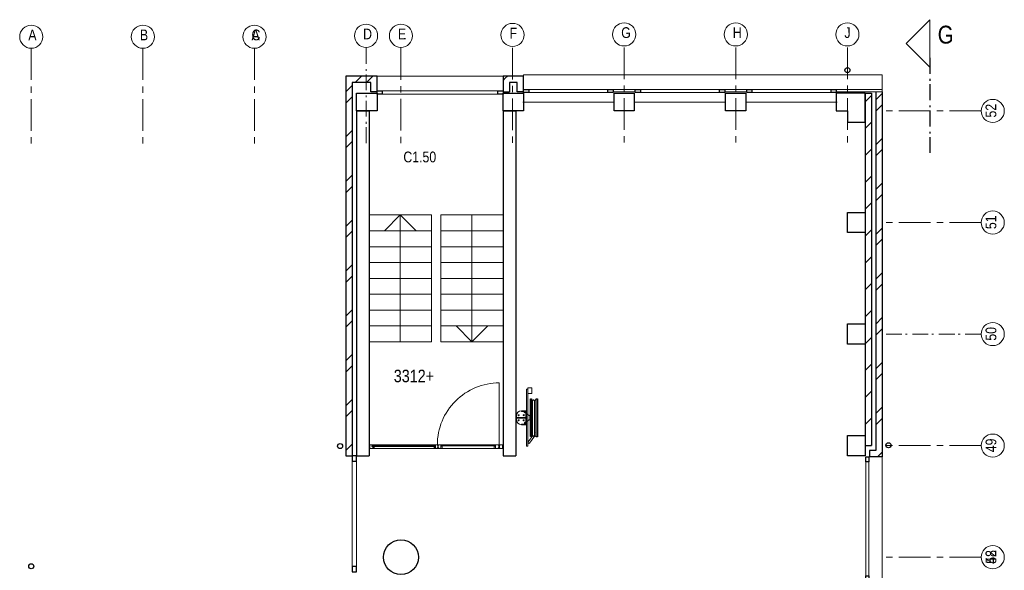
# Model space of a CAD drawing. Header units: millimetres. Extents: x 274611 to 749520, y 175257 to 298905.
# Tile 225 of 251: x 670584 to 686111, y 260912 to 269599. Entities that reach past the tile are written whole.
import ezdxf

# ---------------------------------------------------------------- set-up
doc = ezdxf.new("R2010")
doc.units = ezdxf.units.MM
doc.header["$LTSCALE"] = 400
doc.header["$PDMODE"] = 1
doc.header["$PDSIZE"] = 15
doc.linetypes.add('CENTER', pattern=[2, 1.25, -0.25, 0.25, -0.25])
doc.linetypes.add('STYLE_06', pattern=[1.041641, 0.625, -0.208282, 0.069427, -0.138931])
for name, color, linetype, lineweight in [('Binnenkozijnen', 140, 'Continuous', 15), ('Buitenkozijnen', 140, 'Continuous', 15), ('mat-baksteen', 5, 'Continuous', 25), ('mat-beton (ihwg)', 5, 'Continuous', 25), ('mat-glas-vert', 5, 'Continuous', 15), ('mat-kalkzandsteen', 5, 'Continuous', 25), ('MAT-kit', 140, 'Continuous', 5), ('mat-kunststof', 43, 'Continuous', 9), ('mat-staal', 5, 'Continuous', 25), ('None', 7, 'Continuous', 9), ('Ruimtenummers', 5, 'Continuous', 25), ('Tekst', 140, 'Continuous', 15)]:
    doc.layers.add(name, color=color, linetype=linetype, lineweight=lineweight)
doc.layers.add('stramien', color=1, linetype='CENTER')
doc.styles.add('Arial Narrow', font='ARIALN.TTF', dxfattribs={"height": 222.25})

# ---------------------------------------------------------------- blocks, each defined once
blk = doc.blocks.new('*X1749')
at = {"layer": 'None', "lineweight": 5}
blk.add_line((-9789, 34850), (-10769, 34850), dxfattribs=at)
blk = doc.blocks.new('*U1750')
at = {"layer": 'mat-kunststof', "lineweight": 9}
blk.add_lwpolyline([(-10809, 34830), (-10799, 34830), (-10799, 34860), (-10809, 34860)], close=True, dxfattribs=at)
at = {"layer": 'None', "lineweight": 9}
blk.add_lwpolyline([(-10809, 34830), (-10799, 34860), (-10809, 34860), (-10799, 34830)], dxfattribs=at)
blk = doc.blocks.new('*U1751')
at = {"layer": 'MAT-kit', "color": 9, "linetype": 'Continuous', "lineweight": 5}
for points in [[(-10809, 34873), (-10804, 34871), (-10799, 34873), (-10799, 34867), (-10799, 34860), (-10804, 34860), (-10809, 34860), (-10809, 34867), (-10809, 34873)], [(-10809, 34818), (-10804, 34820), (-10799, 34818), (-10799, 34824), (-10799, 34830), (-10804, 34830), (-10809, 34830), (-10809, 34824), (-10809, 34818)]]:
    blk.add_open_spline(points, degree=2, knots=[0, 0, 0, 0.229184, 0.229184, 0.5027, 0.5027, 0.726485, 0.726485, 1, 1, 1], dxfattribs=at)
at = {"layer": 'None', "color": 7}
blk.add_blockref('*U1750', (0, 0), dxfattribs=at)
blk = doc.blocks.new('jan404.129')
at = {"layer": 'None', "lineweight": 15, "flags": 128}
for points in [[(-10, 14.85), (-10, -24.79), (10, -24.79), (10, 14.85)], [(8.5, 13.35), (8.5, -23.29), (-8.5, -23.29), (-8.5, 13.35)]]:
    blk.add_lwpolyline(points, close=True, dxfattribs=at)
blk = doc.blocks.new('*U1752')
at = {"layer": 'None', "color": 7, "linetype": 'Continuous', "lineweight": 15}
for p, q in [((-10798.9, 34873.5), (-10798.9, 34816.5)), ((-10731, 34875), (-10797.4, 34875)), ((-10797.4, 34873.5), (-10797.4, 34816.5)), ((-10749.5, 34873.5), (-10797.4, 34873.5)), ((-10797.4, 34816.5), (-10751, 34816.5)), ((-10797.4, 34815), (-10751, 34815)), ((-10751, 34816.5), (-10751, 34872)), ((-10731, 34873.5), (-10749.5, 34873.5)), ((-10749.5, 34816.5), (-10749.5, 34872)), ((-10749.5, 34872), (-10731, 34872))]:
    blk.add_line(p, q, dxfattribs=at)
for centre, start, end in [((-10797.4, 34873.5), 90, 180), ((-10797.4, 34816.5), 180, 270), ((-10749.5, 34872), 90, 180), ((-10751, 34816.5), 270, 0), ((-10731, 34873.5), 0, 90), ((-10731, 34873.5), 270, 0)]:
    blk.add_arc(centre, 1.5, start, end, dxfattribs=at)
at = {"layer": 'None', "linetype": 'Continuous', "lineweight": 5}
blk.add_point((-10798.9, 34840), dxfattribs=at)
at = {"layer": 'mat-staal', "color": 7, "xscale": -1, "rotation": 180}
blk.add_blockref('jan404.129', (-10738.9, 34829.9), dxfattribs=at)
blk = doc.blocks.new('*U1753')
at = {"layer": 'None', "color": 7, "linetype": 'Continuous', "lineweight": 15}
for p, q in [((-8772, 34817), (-8771, 34818)), ((-8772, 34816), (-8772, 34817)), ((-8772, 34816), (-8771, 34815)), ((-8772, 34816), (-8772, 34816)), ((-8771, 34818), (-8770, 34818)), ((-8771, 34815), (-8770, 34815)), ((-8751, 34818), (-8770, 34818)), ((-8770, 34816), (-8751, 34816)), ((-8770, 34815), (-8739, 34815)), ((-8759, 34867), (-8758, 34868)), ((-8759, 34866), (-8759, 34867)), ((-8759, 34866), (-8759, 34834)), ((-8759, 34834), (-8759, 34823)), ((-8759, 34823), (-8758, 34822)), ((-8759, 34823), (-8759, 34823)), ((-8758, 34868), (-8757, 34868)), ((-8758, 34822), (-8757, 34822)), ((-8749, 34868), (-8757, 34868)), ((-8749, 34866), (-8757, 34866)), ((-8757, 34866), (-8757, 34834)), ((-8757, 34834), (-8757, 34823)), ((-8757, 34823), (-8751, 34823)), ((-8757, 34822), (-8751, 34822)), ((-8750, 34823), (-8751, 34823)), ((-8751, 34822), (-8750, 34822)), ((-8750, 34818), (-8751, 34818)), ((-8750, 34817), (-8751, 34816)), ((-8751, 34816), (-8739, 34816)), ((-8749, 34823), (-8750, 34823)), ((-8750, 34822), (-8750, 34821)), ((-8750, 34822), (-8750, 34822)), ((-8750, 34821), (-8749, 34821)), ((-8750, 34819), (-8750, 34818)), ((-8749, 34819), (-8750, 34819)), ((-8750, 34818), (-8750, 34818)), ((-8749, 34817), (-8750, 34817)), ((-8749, 34874), (-8748, 34875)), ((-8749, 34873), (-8749, 34874)), ((-8749, 34873), (-8749, 34868)), ((-8748, 34867), (-8749, 34866)), ((-8748, 34822), (-8749, 34823)), ((-8749, 34821), (-8749, 34820)), ((-8749, 34820), (-8749, 34819)), ((-8749, 34820), (-8749, 34820)), ((-8749, 34819), (-8749, 34819)), ((-8748, 34818), (-8749, 34817)), ((-8748, 34875), (-8747, 34875)), ((-8747, 34868), (-8748, 34867)), ((-8748, 34867), (-8748, 34867)), ((-8748, 34822), (-8748, 34822)), ((-8748, 34821), (-8748, 34822)), ((-8747, 34820), (-8748, 34821)), ((-8747, 34820), (-8748, 34819)), ((-8748, 34819), (-8748, 34818)), ((-8748, 34818), (-8748, 34818)), ((-8739, 34875), (-8747, 34875)), ((-8747, 34873), (-8747, 34868)), ((-8739, 34873), (-8747, 34873)), ((-8710, 34875), (-8739, 34875)), ((-8710, 34873), (-8739, 34873)), ((-8739, 34816), (-8710, 34816)), ((-8739, 34815), (-8710, 34815)), ((-8710, 34875), (-8709, 34874)), ((-8710, 34875), (-8710, 34875)), ((-8710, 34834), (-8710, 34873)), ((-8710, 34816), (-8710, 34834)), ((-8709, 34816), (-8710, 34815)), ((-8710, 34815), (-8710, 34815)), ((-8709, 34874), (-8709, 34873)), ((-8709, 34834), (-8709, 34873)), ((-8709, 34816), (-8709, 34834)), ((-8709, 34816), (-8709, 34816))]:
    blk.add_line(p, q, dxfattribs=at)
blk = doc.blocks.new('*U1754')
at = {"layer": 'None', "linetype": 'Continuous', "lineweight": 5}
blk.add_point((-8737, 34815), dxfattribs=at)
at = {"layer": 'None', "color": 7}
blk.add_blockref('*U1753', (0, 0), dxfattribs=at)
blk = doc.blocks.new('*U1755')
at = {"layer": 'None', "color": 7, "linetype": 'Continuous', "lineweight": 15}
for p, q in [((-8839, 34874), (-8838, 34875)), ((-8755, 34875), (-8839, 34875)), ((-8839, 34873), (-8839, 34874)), ((-8839, 34873), (-8839, 34873)), ((-8838, 34872), (-8839, 34873)), ((-8775, 34873), (-8839, 34873)), ((-8838, 34875), (-8837, 34875)), ((-8837, 34872), (-8838, 34872)), ((-8819, 34875), (-8837, 34875)), ((-8819, 34873), (-8837, 34873)), ((-8837, 34872), (-8819, 34872)), ((-8837, 34815), (-8778, 34815)), ((-8819, 34873), (-8818, 34873)), ((-8819, 34872), (-8819, 34854)), ((-8819, 34854), (-8819, 34816)), ((-8819, 34816), (-8818, 34815)), ((-8819, 34816), (-8819, 34816)), ((-8818, 34873), (-8817, 34872)), ((-8818, 34873), (-8818, 34873)), ((-8818, 34815), (-8817, 34815)), ((-8817, 34872), (-8817, 34854)), ((-8817, 34854), (-8817, 34816)), ((-8817, 34816), (-8778, 34816)), ((-8778, 34872), (-8777, 34872)), ((-8778, 34871), (-8778, 34872)), ((-8778, 34870), (-8778, 34871)), ((-8778, 34870), (-8778, 34869)), ((-8778, 34869), (-8778, 34868)), ((-8778, 34868), (-8777, 34868)), ((-8778, 34823), (-8777, 34823)), ((-8778, 34823), (-8778, 34823)), ((-8778, 34822), (-8778, 34823)), ((-8778, 34816), (-8778, 34822)), ((-8777, 34816), (-8778, 34815)), ((-8778, 34815), (-8778, 34815)), ((-8777, 34873), (-8776, 34873)), ((-8777, 34872), (-8777, 34873)), ((-8777, 34871), (-8776, 34871)), ((-8777, 34870), (-8777, 34871)), ((-8777, 34870), (-8777, 34870)), ((-8777, 34869), (-8777, 34870)), ((-8777, 34869), (-8777, 34869)), ((-8776, 34869), (-8777, 34869)), ((-8777, 34868), (-8777, 34867)), ((-8777, 34867), (-8776, 34867)), ((-8777, 34823), (-8768, 34823)), ((-8777, 34822), (-8768, 34822)), ((-8777, 34816), (-8777, 34822)), ((-8777, 34816), (-8777, 34816)), ((-8776, 34873), (-8775, 34873)), ((-8776, 34872), (-8775, 34872)), ((-8776, 34871), (-8776, 34872)), ((-8776, 34868), (-8776, 34869)), ((-8775, 34868), (-8776, 34868)), ((-8776, 34867), (-8775, 34866)), ((-8775, 34873), (-8755, 34873)), ((-8775, 34872), (-8775, 34872)), ((-8775, 34872), (-8755, 34872)), ((-8775, 34868), (-8775, 34868)), ((-8768, 34868), (-8775, 34868)), ((-8768, 34866), (-8775, 34866)), ((-8768, 34868), (-8767, 34867)), ((-8768, 34868), (-8768, 34868)), ((-8768, 34854), (-8768, 34866)), ((-8768, 34823), (-8768, 34854)), ((-8767, 34823), (-8768, 34822)), ((-8768, 34822), (-8768, 34822)), ((-8767, 34867), (-8767, 34866)), ((-8767, 34854), (-8767, 34866)), ((-8767, 34823), (-8767, 34854)), ((-8767, 34823), (-8767, 34823)), ((-8755, 34875), (-8755, 34875)), ((-8754, 34874), (-8755, 34875)), ((-8754, 34873), (-8755, 34872)), ((-8755, 34872), (-8755, 34872)), ((-8754, 34873), (-8754, 34874)), ((-8754, 34873), (-8754, 34873))]:
    blk.add_line(p, q, dxfattribs=at)
at = {"layer": 'mat-staal', "color": 7, "xscale": -1, "rotation": 180}
blk.add_blockref('jan404.129', (-8829, 34830), dxfattribs=at)
blk = doc.blocks.new('*U1756')
at = {"layer": 'None'}
blk.add_blockref('*U1755', (0, 0), dxfattribs=at)
blk = doc.blocks.new('*U1757')
at = {"layer": 'mat-kunststof', "lineweight": 9}
blk.add_lwpolyline([(-8699, 34830), (-8709, 34830), (-8709, 34860), (-8699, 34860)], close=True, dxfattribs=at)
at = {"layer": 'None', "lineweight": 9}
blk.add_lwpolyline([(-8699, 34830), (-8709, 34860), (-8699, 34860), (-8709, 34830)], dxfattribs=at)
blk = doc.blocks.new('*U1758')
at = {"layer": 'MAT-kit', "color": 9, "linetype": 'Continuous', "lineweight": 5}
for points in [[(-8699, 34873), (-8704, 34871), (-8709, 34873), (-8709, 34867), (-8709, 34860), (-8704, 34860), (-8699, 34860), (-8699, 34867), (-8699, 34873)], [(-8699, 34818), (-8704, 34820), (-8709, 34818), (-8709, 34824), (-8709, 34830), (-8704, 34830), (-8699, 34830), (-8699, 34824), (-8699, 34818)]]:
    blk.add_open_spline(points, degree=2, knots=[0, 0, 0, 0.229184, 0.229184, 0.5027, 0.5027, 0.726485, 0.726485, 1, 1, 1], dxfattribs=at)
at = {"layer": 'None', "color": 7}
blk.add_blockref('*U1757', (0, 0), dxfattribs=at)
blk = doc.blocks.new('*U1759')
at = {"layer": 'None', "color": 7, "linetype": 'Continuous', "lineweight": 15}
for p, q in [((-9784, 34874), (-9783, 34875)), ((-9784, 34873), (-9784, 34874)), ((-9784, 34873), (-9783, 34872)), ((-9784, 34873), (-9784, 34873)), ((-9784, 34873), (-9754, 34873)), ((-9783, 34875), (-9782, 34875)), ((-9783, 34872), (-9782, 34872)), ((-9782, 34875), (-9754, 34875)), ((-9782, 34873), (-9764, 34873)), ((-9764, 34872), (-9782, 34872)), ((-9763, 34873), (-9764, 34873)), ((-9764, 34834), (-9764, 34872)), ((-9764, 34816), (-9764, 34834)), ((-9764, 34816), (-9763, 34815)), ((-9764, 34816), (-9764, 34816)), ((-9763, 34873), (-9763, 34873)), ((-9762, 34872), (-9763, 34873)), ((-9763, 34815), (-9762, 34815)), ((-9754, 34815), (-9763, 34815)), ((-9762, 34834), (-9762, 34872)), ((-9762, 34816), (-9762, 34834)), ((-9754, 34816), (-9762, 34816)), ((-9754, 34875), (-9740, 34875)), ((-9754, 34873), (-9740, 34873)), ((-9736, 34816), (-9754, 34816)), ((-9717, 34815), (-9754, 34815)), ((-9739, 34875), (-9740, 34875)), ((-9740, 34873), (-9740, 34868)), ((-9740, 34868), (-9740, 34867)), ((-9740, 34867), (-9739, 34867)), ((-9740, 34821), (-9739, 34822)), ((-9740, 34820), (-9740, 34821)), ((-9740, 34820), (-9740, 34819)), ((-9740, 34819), (-9739, 34818)), ((-9739, 34874), (-9739, 34875)), ((-9738, 34873), (-9739, 34874)), ((-9739, 34867), (-9738, 34866)), ((-9739, 34822), (-9738, 34823)), ((-9739, 34822), (-9739, 34822)), ((-9739, 34818), (-9738, 34817)), ((-9739, 34818), (-9739, 34818)), ((-9738, 34873), (-9738, 34868)), ((-9738, 34868), (-9730, 34868)), ((-9738, 34866), (-9730, 34866)), ((-9738, 34823), (-9737, 34823)), ((-9737, 34822), (-9738, 34821)), ((-9738, 34821), (-9738, 34820)), ((-9738, 34821), (-9738, 34821)), ((-9738, 34820), (-9738, 34819)), ((-9738, 34820), (-9738, 34820)), ((-9738, 34819), (-9737, 34818)), ((-9738, 34819), (-9738, 34819)), ((-9738, 34819), (-9738, 34819)), ((-9738, 34817), (-9737, 34817)), ((-9737, 34823), (-9736, 34823)), ((-9737, 34822), (-9737, 34822)), ((-9736, 34822), (-9737, 34822)), ((-9737, 34818), (-9736, 34818)), ((-9737, 34818), (-9737, 34818)), ((-9737, 34817), (-9736, 34816)), ((-9730, 34823), (-9736, 34823)), ((-9730, 34822), (-9736, 34822)), ((-9736, 34818), (-9717, 34818)), ((-9717, 34816), (-9736, 34816)), ((-9735, 34875), (-9734, 34875)), ((-9735, 34874), (-9735, 34875)), ((-9735, 34873), (-9735, 34874)), ((-9735, 34873), (-9735, 34872)), ((-9735, 34873), (-9735, 34873)), ((-9735, 34872), (-9734, 34872)), ((-9734, 34875), (-9659, 34875)), ((-9714, 34873), (-9734, 34873)), ((-9714, 34872), (-9734, 34872)), ((-9729, 34868), (-9730, 34868)), ((-9730, 34866), (-9730, 34834)), ((-9730, 34834), (-9730, 34823)), ((-9729, 34822), (-9730, 34822)), ((-9729, 34867), (-9729, 34868)), ((-9728, 34866), (-9729, 34867)), ((-9729, 34823), (-9729, 34822)), ((-9728, 34823), (-9729, 34823)), ((-9728, 34866), (-9728, 34834)), ((-9728, 34834), (-9728, 34823)), ((-9722, 34868), (-9722, 34867)), ((-9721, 34868), (-9722, 34868)), ((-9722, 34867), (-9722, 34866)), ((-9722, 34854), (-9722, 34866)), ((-9722, 34823), (-9722, 34854)), ((-9722, 34823), (-9722, 34822)), ((-9722, 34823), (-9722, 34823)), ((-9722, 34822), (-9721, 34822)), ((-9721, 34868), (-9714, 34868)), ((-9721, 34866), (-9714, 34866)), ((-9721, 34854), (-9721, 34866)), ((-9721, 34823), (-9721, 34854)), ((-9712, 34823), (-9721, 34823)), ((-9712, 34822), (-9721, 34822)), ((-9716, 34818), (-9717, 34818)), ((-9716, 34815), (-9717, 34815)), ((-9716, 34817), (-9716, 34818)), ((-9715, 34816), (-9716, 34817)), ((-9716, 34816), (-9716, 34815)), ((-9715, 34816), (-9716, 34816)), ((-9714, 34873), (-9714, 34873)), ((-9713, 34873), (-9714, 34873)), ((-9714, 34873), (-9659, 34873)), ((-9714, 34872), (-9714, 34872)), ((-9713, 34872), (-9714, 34872)), ((-9714, 34868), (-9713, 34868)), ((-9714, 34868), (-9714, 34868)), ((-9714, 34867), (-9714, 34866)), ((-9713, 34867), (-9714, 34867)), ((-9712, 34872), (-9713, 34873)), ((-9713, 34871), (-9713, 34872)), ((-9713, 34871), (-9713, 34871)), ((-9713, 34870), (-9713, 34871)), ((-9712, 34870), (-9713, 34870)), ((-9713, 34869), (-9712, 34870)), ((-9713, 34869), (-9713, 34869)), ((-9713, 34869), (-9713, 34869)), ((-9713, 34868), (-9713, 34869)), ((-9712, 34868), (-9713, 34867)), ((-9711, 34872), (-9712, 34872)), ((-9711, 34868), (-9712, 34868)), ((-9712, 34823), (-9712, 34823)), ((-9711, 34823), (-9712, 34823)), ((-9712, 34816), (-9712, 34822)), ((-9712, 34816), (-9712, 34815)), ((-9712, 34816), (-9712, 34816)), ((-9712, 34815), (-9711, 34815)), ((-9711, 34871), (-9711, 34872)), ((-9711, 34870), (-9711, 34871)), ((-9711, 34870), (-9711, 34869)), ((-9711, 34869), (-9711, 34868)), ((-9711, 34822), (-9711, 34823)), ((-9711, 34816), (-9711, 34822)), ((-9660, 34816), (-9711, 34816)), ((-9660, 34815), (-9711, 34815)), ((-9680, 34873), (-9680, 34872)), ((-9680, 34873), (-9680, 34873)), ((-9679, 34873), (-9680, 34873)), ((-9680, 34872), (-9680, 34854)), ((-9680, 34854), (-9680, 34816)), ((-9679, 34816), (-9680, 34815)), ((-9680, 34815), (-9680, 34815)), ((-9679, 34875), (-9660, 34875)), ((-9679, 34873), (-9660, 34873)), ((-9660, 34872), (-9679, 34872)), ((-9679, 34872), (-9679, 34854)), ((-9679, 34854), (-9679, 34816)), ((-9679, 34816), (-9679, 34816)), ((-9660, 34875), (-9660, 34875)), ((-9659, 34874), (-9660, 34875)), ((-9660, 34872), (-9659, 34873)), ((-9660, 34872), (-9660, 34872)), ((-9659, 34873), (-9659, 34874)), ((-9659, 34873), (-9659, 34873))]:
    blk.add_line(p, q, dxfattribs=at)
at = {"layer": 'None', "linetype": 'Continuous', "lineweight": 5}
blk.add_point((-9756, 34815), dxfattribs=at)
at = {"layer": 'mat-staal', "color": 7, "rotation": 180}
for p in [(-9774, 34830), (-9669, 34830)]:
    blk.add_blockref('jan404.129', p, dxfattribs=at)
blk = doc.blocks.new('*U1760')
at = {"layer": 'mat-glas-vert', "color": 140, "lineweight": 15}
for points in [[(-9789, 34848), (-10769, 34848), (-10769, 34856), (-9789, 34856)], [(-9772, 34858), (-10739, 34858), (-10739, 34868), (-9772, 34868)], [(-8829, 34858), (-9671, 34858), (-9671, 34868), (-8829, 34868)]]:
    blk.add_lwpolyline(points, close=True, dxfattribs=at)
at = {"layer": 'None', "color": 43, "linetype": 'Continuous', "lineweight": 9}
blk.add_line((-8759, 34873), (-8759, 35850), dxfattribs=at)
at = {"layer": 'None', "lineweight": 9}
blk.add_lwpolyline([(-10799, 34815), (-10799, 34875), (-8709, 34875), (-8709, 34815)], close=True, dxfattribs=at)
at = {"layer": 'None', "color": 43, "linetype": 'Continuous', "lineweight": 9}
blk.add_arc((-8759, 34874), 976, 89.9877, 180.0459, dxfattribs=at)
at = {"layer": 'mat-glas-vert', "color": 140}
blk.add_blockref('*X1749', (0, 0), dxfattribs=at)
at = {"layer": 'mat-staal', "color": 7}
for name in ['*U1751', '*U1758']:
    blk.add_blockref(name, (0, 0), dxfattribs=at)
at = {"layer": 'None', "color": 7}
for name in ['*U1752', '*U1759', '*U1756', '*U1754']:
    blk.add_blockref(name, (0, 0), dxfattribs=at)
blk = doc.blocks.new('Kolom hoek 330x330')
at = {"layer": 'mat-beton (ihwg)', "lineweight": 25, "flags": 128}
blk.add_lwpolyline([(-175, 0), (0, 0), (0, -175), (280, -175), (280, 280), (-175, 280)], close=True, dxfattribs=at)
blk = doc.blocks.new('Kolom O 550')
at = {"layer": 'mat-beton (ihwg)', "lineweight": 25}
blk.add_circle((0, 0), 275, dxfattribs=at)
blk = doc.blocks.new('*X2250')
at = {"layer": 'None', "lineweight": 9}
for p, q in [((-11029, 40590), (-10929, 40690)), ((-10852, 40590), (-10752, 40690))]:
    blk.add_line(p, q, dxfattribs=at)
blk = doc.blocks.new('*X2251')
at = {"layer": 'None', "lineweight": 9}
for p, q in [((-11179, 40440), (-11079, 40540)), ((-11179, 40263), (-11079, 40363)), ((-11179, 39733), (-11079, 39833)), ((-11179, 39556), (-11079, 39656)), ((-11179, 39026), (-11079, 39126)), ((-11179, 38849), (-11079, 38949)), ((-11179, 38319), (-11079, 38419)), ((-11179, 38142), (-11079, 38242)), ((-11179, 37611), (-11079, 37711)), ((-11179, 37435), (-11079, 37535)), ((-11179, 36904), (-11079, 37004)), ((-11179, 36728), (-11079, 36828)), ((-11179, 36197), (-11079, 36297)), ((-11179, 36021), (-11079, 36121)), ((-11179, 35490), (-11079, 35590)), ((-11179, 35314), (-11079, 35414)), ((-11179, 34783), (-11079, 34883)), ((-11086, 34700), (-11079, 34707))]:
    blk.add_line(p, q, dxfattribs=at)
blk = doc.blocks.new('*X2252')
at = {"layer": 'None', "lineweight": 9}
blk.add_line((-8665, 40656), (-8631, 40690), dxfattribs=at)
blk = doc.blocks.new('*X2253')
at = {"layer": 'None', "lineweight": 9}
blk.add_line((-8699, 40622), (-8665, 40656), dxfattribs=at)
blk = doc.blocks.new('*X2254')
at = {"layer": 'None', "lineweight": 9}
for p, q in [((-2989, 40286), (-2889, 40386)), ((-2989, 39862), (-2889, 39962)), ((-2989, 39437), (-2889, 39537)), ((-2989, 39013), (-2889, 39113)), ((-2989, 38589), (-2889, 38689)), ((-2989, 38165), (-2889, 38265)), ((-2989, 37740), (-2889, 37840)), ((-2989, 37316), (-2889, 37416)), ((-2989, 36892), (-2889, 36992)), ((-2989, 36468), (-2889, 36568)), ((-2989, 36043), (-2889, 36143)), ((-2989, 35619), (-2889, 35719)), ((-2989, 35195), (-2889, 35295)), ((-2900, 34860), (-2889, 34871))]:
    blk.add_line(p, q, dxfattribs=at)
blk = doc.blocks.new('*X2255')
at = {"layer": 'None', "lineweight": 9}
for p, q in [((-2819, 40315), (-2719, 40415)), ((-2819, 40138), (-2719, 40238)), ((-2819, 39607), (-2719, 39707)), ((-2819, 39431), (-2719, 39531)), ((-2819, 38900), (-2719, 39000)), ((-2819, 38724), (-2719, 38824)), ((-2819, 38193), (-2719, 38293)), ((-2819, 38017), (-2719, 38117)), ((-2819, 37486), (-2719, 37586)), ((-2819, 37310), (-2719, 37410)), ((-2819, 36779), (-2719, 36879)), ((-2819, 36603), (-2719, 36703)), ((-2819, 36072), (-2719, 36172)), ((-2819, 35896), (-2719, 35996)), ((-2819, 35365), (-2719, 35465)), ((-2819, 35188), (-2719, 35288)), ((-2755, 34721), (-2719, 34758))]:
    blk.add_line(p, q, dxfattribs=at)
blk = doc.blocks.new('Gevelpui best 1410 (2D)')
at = {"layer": 'Buitenkozijnen', "lineweight": 15}
for p, q in [((-260, 0), (-260, -1410)), ((-260, 0), (-210, 0)), ((-210, 0), (-210, -1410)), ((-260, -1410), (-210, -1410))]:
    blk.add_line(p, q, dxfattribs=at)
at = {"layer": 'Buitenkozijnen', "color": 92, "lineweight": 25}
for points in [[(-260, 0), (-210, 0), (-210, -80), (-260, -80)], [(-260, -1330), (-210, -1330), (-210, -1410), (-260, -1410)]]:
    blk.add_lwpolyline(points, close=True, dxfattribs=at)
at = {"layer": 'None', "color": 43, "linetype": 'Continuous', "lineweight": 9}
blk.add_line((-410, 15), (-410, -1425), dxfattribs=at)
blk = doc.blocks.new('*U211')
at = {"layer": 'Buitenkozijnen', "lineweight": 15}
for p, q in [((0, 25), (1985, 25)), ((0, -25), (0, 25)), ((1985, -25), (1985, 25)), ((0, -25), (1985, -25))]:
    blk.add_line(p, q, dxfattribs=at)
blk = doc.blocks.new('Gevelpui best 1985')
at = {"layer": 'Buitenkozijnen', "color": 43, "lineweight": 9}
blk.add_line((0, 260), (1985, 260), dxfattribs=at)
at = {"layer": 'Buitenkozijnen', "color": 92, "lineweight": 25}
for points in [[(0, -25), (0, 25), (80, 25), (80, -25)], [(1905, -25), (1905, 25), (1985, 25), (1985, -25)]]:
    blk.add_lwpolyline(points, close=True, dxfattribs=at)
at = {"layer": 'Buitenkozijnen'}
blk.add_blockref('*U211', (0, 0), dxfattribs=at)
blk = doc.blocks.new('*X2296')
at = {"layer": 'None', "lineweight": 9}
blk.add_line((-2792, 34685), (-2755, 34721), dxfattribs=at)
blk = doc.blocks.new('*U79')
at = {"layer": 'Buitenkozijnen', "lineweight": 15}
for p, q in [((-10, 0), (-10, -1960)), ((-10, 0), (40, 0)), ((40, 0), (40, -1960)), ((-10, -1960), (40, -1960))]:
    blk.add_line(p, q, dxfattribs=at)
blk = doc.blocks.new('Gevelpui best 1960')
at = {"layer": 'Buitenkozijnen', "color": 43, "lineweight": 9}
blk.add_line((250, 0), (250, -1960), dxfattribs=at)
at = {"layer": 'Buitenkozijnen', "color": 92, "lineweight": 25}
for points in [[(-10, 0), (40, 0), (40, -80), (-10, -80)], [(-10, -1880), (40, -1880), (40, -1960), (-10, -1960)]]:
    blk.add_lwpolyline(points, close=True, dxfattribs=at)
at = {"layer": 'Buitenkozijnen'}
blk.add_blockref('*U79', (0, 0), dxfattribs=at)
blk = doc.blocks.new('*U2326')
at = {"layer": 'Buitenkozijnen', "lineweight": 15}
for p, q in [((-11079, 34700), (-11009, 34700)), ((-11079, 32870), (-11079, 34700)), ((-11009, 32870), (-11009, 34700)), ((-11079, 32870), (-11009, 32870))]:
    blk.add_line(p, q, dxfattribs=at)
blk = doc.blocks.new('*U2327')
at = {"layer": 'Buitenkozijnen', "color": 92, "lineweight": 25}
for points in [[(-11009, 34700), (-11079, 34700), (-11079, 34617), (-11009, 34617)], [(-11009, 32953), (-11079, 32953), (-11079, 32870), (-11009, 32870)]]:
    blk.add_lwpolyline(points, close=True, dxfattribs=at)
at = {"layer": 'Buitenkozijnen'}
blk.add_blockref('*U2326', (0, 0), dxfattribs=at)
blk = doc.blocks.new('HWA')
at = {"layer": 'None', "color": 92, "linetype": 'Continuous', "lineweight": 25}
blk.add_circle((0, -74), 40, dxfattribs=at)
blk = doc.blocks.new('Kolom 280x320')
at = {"layer": 'mat-beton (ihwg)', "lineweight": 25}
blk.add_lwpolyline([(-300, 160), (-20, 160), (-20, -160), (-300, -160)], close=True, dxfattribs=at)
at = {"layer": 'None', "color": 92, "linetype": 'Continuous', "lineweight": 5}
blk.add_point((0, 0), dxfattribs=at)
blk = doc.blocks.new('*U199')
at = {"layer": 'None', "color": 140, "linetype": 'Continuous', "lineweight": 15, "flags": 128}
blk.add_lwpolyline([(-21, 110), (59, 110), (59, 107, -0.391021), (53, 100), (-1, 96, 0.391021), (-12, 83), (-12, -83, 0.391021), (-1, -96), (53, -100, -0.391021), (59, -107), (59, -110), (-21, -110)], format="xyb", close=True, dxfattribs=at)
blk = doc.blocks.new('*U200')
at = {"layer": 'None', "color": 253, "linetype": 'Continuous', "lineweight": 5}
for p, q in [((96.625, -278), (96.625, 266)), ((125.704, -278), (125.704, 266)), ((50.42, -31.849), (50.42, 29))]:
    blk.add_line(p, q, dxfattribs=at)
at = {"layer": 'None', "color": 140, "linetype": 'Continuous', "lineweight": 15}
for p, q in [((50.42, 29), (1.453, 57.31)), ((0, -61), (50.42, -31.849))]:
    blk.add_line(p, q, dxfattribs=at)
at = {"layer": 'None', "color": 92, "linetype": 'Continuous', "lineweight": 25}
for points in [[(60.916, 296), (76.476, 296), (76.476, -300), (60.916, -300)], [(154.785, 296), (171.344, 296), (171.344, -302), (154.785, -302)]]:
    blk.add_lwpolyline(points, close=True, dxfattribs=at)
at = {"layer": 'None', "color": 253, "linetype": 'Continuous', "lineweight": 5}
blk.add_lwpolyline([(50.929, 18), (60.916, 18), (60.916, -18), (50.929, -18)], close=True, dxfattribs=at)
for points, knots in [([(96.866, 264), (96.866, 268.997), (93.792, 272.9335), (90.718, 276.87), (85.875, 278.0735), (81.032, 279.277), (76.476, 277.238)], [0, 0, 0, 0.3335495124, 0.3335495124, 0.6668288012, 0.6668288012, 1, 1, 1]), ([(125.825, 264), (125.825, 267.886), (123.8855, 271.2505), (121.946, 274.615), (118.586, 276.5575), (115.226, 278.5), (107.466, 278.5), (104.106, 276.5575), (100.746, 274.615), (98.806, 271.2505), (96.866, 267.886), (96.866, 264)], [0, 0, 0, 0.1667696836, 0.1667696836, 0.3334232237, 0.3334232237, 0.4999946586, 0.6665660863, 0.6665660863, 0.833226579, 0.833226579, 1, 1, 1]), ([(154.785, 264), (154.785, 267.886), (152.845, 271.2505), (150.905, 274.615), (147.5455, 276.5575), (144.186, 278.5), (140.306, 278.5), (136.426, 278.5), (133.066, 276.5575), (129.706, 274.615), (127.7655, 271.2505), (125.825, 267.886), (125.825, 264)], [0, 0, 0, 0.1667729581, 0.1667729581, 0.3334246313, 0.3334246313, 0.4999853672, 0.4999853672, 0.666556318, 0.666556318, 0.8332233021, 0.8332233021, 1, 1, 1]), ([(76.477, -291.432), (81.039, -293.343), (85.8175, -292.072), (90.596, -290.801), (93.6105, -286.876), (96.625, -282.951), (96.625, -278)], [0, 0, 0, 0.333165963, 0.333165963, 0.6664584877, 0.6664584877, 1, 1, 1]), ([(96.625, -278), (96.625, -281.901), (98.573, -285.2795), (100.521, -288.658), (103.895, -290.609), (107.269, -292.56), (111.165, -292.56), (115.061, -292.56), (118.435, -290.609), (121.809, -288.658), (123.7565, -285.2795), (125.704, -281.901), (125.704, -278)], [0, 0, 0, 0.1667545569, 0.1667545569, 0.3334268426, 0.3334268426, 0.5000053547, 0.5000053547, 0.6665838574, 0.6665838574, 0.8332491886, 0.8332491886, 1, 1, 1]), ([(125.704, -278), (125.704, -281.901), (127.6525, -285.2795), (129.601, -288.658), (132.975, -290.609), (136.349, -292.56), (140.245, -292.56), (144.141, -292.56), (147.5145, -290.609), (150.888, -288.658), (152.836, -285.2795), (154.784, -281.901), (154.784, -278)], [0, 0, 0, 0.1667578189, 0.1667578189, 0.3334365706, 0.3334365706, 0.5000146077, 0.5000146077, 0.6665824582, 0.6665824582, 0.8332459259, 0.8332459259, 1, 1, 1])]:
    blk.add_open_spline(points, degree=2, knots=knots, dxfattribs=at)
blk = doc.blocks.new('BSH')
at = {"layer": 'None', "color": 140, "linetype": 'Continuous', "lineweight": 15}
for p, q in [((-159.8585, -36.7557), (-159.8585, 32.756)), ((-80, -6.8893), (-80, 2.8892)), ((0, -61), (0, 111.155))]:
    blk.add_line(p, q, dxfattribs=at)
at = {"layer": 'None', "color": 253, "linetype": 'Continuous', "lineweight": 5}
for p, q in [((27.7468, -383.0008), (105.0969, -276.5164)), ((130.6676, -289.4337), (48.7568, -402.0618)), ((135.277, -233.0824), (136.142, -233.8294))]:
    blk.add_line(p, q, dxfattribs=at)
at = {"layer": 'None', "color": 140, "linetype": 'Continuous', "lineweight": 15}
for points in [[(20, 469.75), (82, 469.75), (82, 382.75), (20, 382.75)], [(0, 448), (20, 448), (20, -452), (0, -452)], [(-160, 2.8892), (-9, 2.8892), (-9, -6.8893), (-160, -6.8893)]]:
    blk.add_lwpolyline(points, close=True, dxfattribs=at)
at = {"layer": 'None', "color": 8, "linetype": 'Continuous', "lineweight": 5}
for centre in [(-124, 37.275), (-44.5, 38.775), (-124, -41.275), (-45, -41.275)]:
    blk.add_circle(centre, 8.5, dxfattribs=at)
at = {"layer": 'None', "color": 140, "linetype": 'Continuous', "lineweight": 15}
for centre, start, end in [((-80, 28), 90, 180), ((-80, -32), 180, 270)]:
    blk.add_arc(centre, 80, start, end, dxfattribs=at)
at = {"layer": 'None', "color": 9, "linetype": 'Continuous', "lineweight": 5}
blk.add_arc((38.2528, -392.5302), 14.18399, 137.790600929, 325.770923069, dxfattribs=at)
at = {"layer": 'None', "color": 92, "linetype": 'Continuous', "lineweight": 25}
for points, knots in [([(-11.70075, 86.5025), (-12.2626, 89.0317), (-14.0137, 90.9408), (-15.7648, 92.8499), (-18.23575, 93.6275), (-20.7067, 94.4051), (-23.236, 93.84325), (-25.7653, 93.2814), (-27.67445, 91.53015), (-29.5836, 89.7789), (-30.36125, 87.3079), (-31.1389, 84.8369), (-30.57705, 82.3077), (-30.0152, 79.7785), (-28.26385, 77.8694), (-26.5125, 75.9603), (-24.0415, 75.1827), (-21.5705, 74.4051), (-19.0412, 74.96695), (-16.5119, 75.5288), (-14.60305, 77.28005), (-12.6942, 79.0313), (-11.91655, 81.5023), (-11.1389, 83.9733), (-11.70075, 86.5025)], [0, 0, 0, 0.0833344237, 0.0833344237, 0.1666618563, 0.1666618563, 0.2499968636, 0.2499968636, 0.3333348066, 0.3333348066, 0.4166657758, 0.4166657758, 0.5000000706, 0.5000000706, 0.583336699, 0.583336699, 0.666668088, 0.666668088, 0.7500039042, 0.7500039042, 0.8333377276, 0.8333377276, 0.9166657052, 0.9166657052, 1, 1, 1]), ([(-11.75695, -89.71225), (-12.375, -92.4944), (-14.3012, -94.5944), (-16.2274, -96.6944), (-18.94545, -97.54975), (-21.6635, -98.4051), (-24.4457, -97.78705), (-27.2279, -97.169), (-29.328, -95.24265), (-31.4281, -93.3163), (-32.2835, -90.5982), (-33.1389, -87.8801), (-32.52085, -85.09795), (-31.9028, -82.3158), (-29.97635, -80.2158), (-28.0499, -78.1158), (-25.3318, -77.26045), (-22.6137, -76.4051), (-19.83145, -77.02315), (-17.0492, -77.6412), (-14.94945, -79.56755), (-12.8497, -81.4939), (-11.9943, -84.212), (-11.1389, -86.9301), (-11.75695, -89.71225)], [0, 0, 0, 0.083334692, 0.083334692, 0.1666618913, 0.1666618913, 0.2499964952, 0.2499964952, 0.3333343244, 0.3333343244, 0.4166651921, 0.4166651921, 0.4999998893, 0.4999998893, 0.5833365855, 0.5833365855, 0.6666673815, 0.6666673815, 0.7500034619, 0.7500034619, 0.8333376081, 0.8333376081, 0.9166653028, 0.9166653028, 1, 1, 1])]:
    blk.add_open_spline(points, degree=2, knots=knots, dxfattribs=at)
at = {"layer": 'None', "color": 7}
blk.add_blockref('*U200', (0, 0), dxfattribs=at)
at = {"layer": 'None', "color": 140, "rotation": 180}
blk.add_blockref('*U199', (-21.4, -2), dxfattribs=at)

msp = doc.modelspace()

# ---------------------------------------------------------------- linework, layer by layer
at = {"layer": 'Buitenkozijnen', "color": 43, "lineweight": 9, "flags": 128}
msp.add_lwpolyline([(678531.28989, 268708.74408), (678531.28989, 268728.74408), (684186.28989, 268728.74408), (684186.28989, 268498.78471)], dxfattribs=at)
at = {"layer": 'Buitenkozijnen', "lineweight": 15}
for points in [[(679941.28989, 268458.74408), (679941.28989, 268498.78471), (680291.28989, 268498.78471), (680291.28989, 268458.74408)], [(681701.28989, 268458.74408), (681701.28989, 268498.78471), (682051.28989, 268498.78471), (682051.28989, 268458.74408)], [(683461.28989, 268458.74408), (683461.28989, 268498.78471), (684186.28989, 268498.78471), (684186.28989, 268458.74408)]]:
    msp.add_lwpolyline(points, close=True, dxfattribs=at)
at = {"layer": 'mat-baksteen', "lineweight": 25}
for p, q in [((676221.28989, 268708.74408), (675726.28989, 268708.74408)), ((675726.28989, 268708.74408), (675726.28989, 262718.74408)), ((676221.28989, 268458.74408), (676221.28989, 268708.74408)), ((678531.28989, 268708.74408), (678206.28989, 268708.74408)), ((678206.28989, 268708.74408), (678206.28989, 268458.74408)), ((678531.28989, 268458.74408), (678531.28989, 268708.74408)), ((676121.28989, 268608.74408), (675826.28989, 268608.74408)), ((675826.28989, 268608.74408), (675826.28989, 262718.74408)), ((676121.28989, 268458.74408), (676121.28989, 268608.74408)), ((678431.28989, 268608.74408), (678306.28989, 268608.74408)), ((678306.28989, 268608.74408), (678306.28989, 268458.74408)), ((678431.28989, 268458.74408), (678431.28989, 268608.74408)), ((676221.28989, 268458.74408), (676121.28989, 268458.74408)), ((678206.28989, 268458.74408), (678306.28989, 268458.74408)), ((678531.28989, 268458.74408), (678431.28989, 268458.74408)), ((684086.28989, 268458.74408), (684086.28989, 262803.74408)), ((684186.28989, 268458.74408), (684186.28989, 262703.74408)), ((683986.28989, 262803.74408), (683986.28989, 262703.74408)), ((684086.28989, 262803.74408), (683986.28989, 262803.74408)), ((675726.28989, 262718.74408), (675826.28989, 262718.74408)), ((684186.28989, 262703.74408), (683986.28989, 262703.74408))]:
    msp.add_line(p, q, dxfattribs=at)
at = {"layer": 'mat-beton (ihwg)', "lineweight": 25}
for p, q in [((675896.33053, 268158.74408), (675896.33053, 262718.74408)), ((675896.33053, 268158.74408), (676096.33053, 268158.74408)), ((676096.33053, 268158.74408), (676096.33053, 262718.74408)), ((678206.28989, 268158.74408), (678206.28989, 262718.74408)), ((678206.28989, 268158.74408), (678406.28989, 268158.74408)), ((678406.28989, 268158.74408), (678406.28989, 262718.74408)), ((675896.33053, 262718.74408), (676096.33053, 262718.74408)), ((678206.28989, 262718.74408), (678406.28989, 262718.74408))]:
    msp.add_line(p, q, dxfattribs=at)
for points in [[(675896.33053, 268158.74408), (675896.33053, 268438.74408), (676221.28989, 268438.74408), (676221.28989, 268158.74408)], [(678206.28989, 268158.74408), (678206.28989, 268438.74408), (678531.28989, 268438.74408), (678531.28989, 268158.74408)]]:
    msp.add_lwpolyline(points, close=True, dxfattribs=at)
at = {"layer": 'mat-kalkzandsteen', "lineweight": 25}
for p, q in [((683916.28989, 268438.74408), (683916.28989, 262878.74408)), ((683916.28989, 268438.74408), (684016.28989, 268438.74408)), ((684016.28989, 268438.74408), (684016.28989, 262878.74408)), ((683916.28989, 262878.74408), (684016.28989, 262878.74408))]:
    msp.add_line(p, q, dxfattribs=at)
at = {"layer": 'None', "color": 7, "linetype": 'STYLE_06', "lineweight": 9}
for p, q in [((676046.25457, 269152.29216), (676046.25457, 267652.29216)), ((685745.96533, 264638.74408), (684245.96533, 264638.74408))]:
    msp.add_line(p, q, dxfattribs=at)
at = {"layer": 'None', "color": 92, "linetype": 'STYLE_06', "lineweight": 25}
msp.add_line((684936.2895, 268996.97854), (684936.2895, 267496.97854), dxfattribs=at)
at = {"layer": 'None', "color": 140, "linetype": 'Continuous', "lineweight": 15}
for p, q in [((676586.33053, 266517.61258), (676336.33053, 266267.61258)), ((676586.33053, 264517.61258), (676586.33053, 266517.61258)), ((676586.33053, 266517.61258), (676836.33053, 266267.61258))]:
    msp.add_line(p, q, dxfattribs=at)
at = {"layer": 'None', "color": 43, "linetype": 'Continuous', "lineweight": 9}
for q in [(677716.28989, 266517.61258), (677466.28989, 264767.61258), (677966.28989, 264767.61258)]:
    msp.add_line((677716.28989, 264517.61258), q, dxfattribs=at)
at = {"layer": 'None', "color": 140, "linetype": 'Continuous', "lineweight": 15, "flags": 128}
msp.add_lwpolyline([(684936.2895, 269598.85354), (684936.2895, 268848.85354), (684561.2895, 269223.85354)], close=True, dxfattribs=at)
at = {"layer": 'None', "color": 140, "linetype": 'Continuous', "lineweight": 15}
for points in [[(676096.33053, 266517.61258), (677076.33053, 266517.61258), (677076.33053, 266267.61258), (676096.33053, 266267.61258)], [(676096.33053, 266267.61258), (677076.33053, 266267.61258), (677076.33053, 266017.61258), (676096.33053, 266017.61258)], [(676096.33053, 266017.61258), (677076.33053, 266017.61258), (677076.33053, 265767.61258), (676096.33053, 265767.61258)], [(676096.33053, 265767.61258), (677076.33053, 265767.61258), (677076.33053, 265517.61258), (676096.33053, 265517.61258)], [(676096.33053, 265517.61258), (677076.33053, 265517.61258), (677076.33053, 265267.61258), (676096.33053, 265267.61258)], [(676096.33053, 265267.61258), (677076.33053, 265267.61258), (677076.33053, 265017.61258), (676096.33053, 265017.61258)], [(676096.33053, 265017.61258), (677076.33053, 265017.61258), (677076.33053, 264767.61258), (676096.33053, 264767.61258)], [(676096.33053, 264767.61258), (677076.33053, 264767.61258), (677076.33053, 264517.61258), (676096.33053, 264517.61258)]]:
    msp.add_lwpolyline(points, close=True, dxfattribs=at)
at = {"layer": 'None', "color": 43, "linetype": 'Continuous', "lineweight": 9}
for points in [[(677226.28989, 266517.61258), (678206.28989, 266517.61258), (678206.28989, 266267.61258), (677226.28989, 266267.61258)], [(677226.28989, 266267.61258), (678206.28989, 266267.61258), (678206.28989, 266017.61258), (677226.28989, 266017.61258)], [(677226.28989, 266017.61258), (678206.28989, 266017.61258), (678206.28989, 265767.61258), (677226.28989, 265767.61258)], [(677226.28989, 265767.61258), (678206.28989, 265767.61258), (678206.28989, 265517.61258), (677226.28989, 265517.61258)], [(677226.28989, 265517.61258), (678206.28989, 265517.61258), (678206.28989, 265267.61258), (677226.28989, 265267.61258)], [(677226.28989, 265267.61258), (678206.28989, 265267.61258), (678206.28989, 265017.61258), (677226.28989, 265017.61258)], [(677226.28989, 265017.61258), (678206.28989, 265017.61258), (678206.28989, 264767.61258), (677226.28989, 264767.61258)], [(677226.28989, 264767.61258), (678206.28989, 264767.61258), (678206.28989, 264517.61258), (677226.28989, 264517.61258)]]:
    msp.add_lwpolyline(points, close=True, dxfattribs=at)
for centre in [(670766.29252, 269329.89362), (672526.29252, 269329.89362), (674286.29252, 269329.89362), (674286.29252, 269329.89362), (676046.25457, 269344.9085), (676596.25457, 269344.9085), (678356.28989, 269358.33462), (680116.20001, 269366.49238), (681876.20001, 269366.49238), (683636.20001, 269366.49238), (685928.57175, 268158.74408), (685928.57175, 266398.74408), (685928.57175, 264638.74408), (685928.57175, 262878.74408), (685928.57175, 261118.74408), (685928.57175, 261118.74408)]:
    msp.add_circle(centre, 182.60642, dxfattribs=at)
at = {"layer": 'stramien', "lineweight": 0}
for p, q in [((670766.29252, 269147.2872), (670766.29252, 267647.2872)), ((672526.29252, 269147.2872), (672526.29252, 267647.2872)), ((674286.29252, 269147.2872), (674286.29252, 267647.2872)), ((674286.29252, 269147.2872), (674286.29252, 267647.2872)), ((676596.25457, 269152.29216), (676596.25457, 267652.29216)), ((678356.28989, 269156.76753), (678356.28989, 267656.76753)), ((680116.20001, 269159.48679), (680116.20001, 267659.48679)), ((681876.20001, 269159.48679), (681876.20001, 267659.48679)), ((683636.20001, 269159.48679), (683636.20001, 267659.48679)), ((685745.96533, 268158.74408), (684245.96533, 268158.74408)), ((685745.96533, 266398.74408), (684245.96533, 266398.74408)), ((685745.96533, 262878.74408), (684245.96533, 262878.74408)), ((685745.96533, 261118.74408), (684245.96533, 261118.74408)), ((685745.96533, 261118.74408), (684245.96533, 261118.74408))]:
    msp.add_line(p, q, dxfattribs=at)

# ---------------------------------------------------------------- block references
at = {"layer": 'Buitenkozijnen', "color": 7}
for name, p in [('Gevelpui best 1985', (676221.28989, 268448.9724)), ('Gevelpui best 1960', (683936.28989, 262703.74408))]:
    msp.add_blockref(name, p, dxfattribs=at)
at = {"layer": 'Buitenkozijnen', "color": 7, "rotation": 90}
for p in [(678531.28989, 268708.74408), (680291.28989, 268708.74408), (682051.28989, 268708.74408)]:
    msp.add_blockref('Gevelpui best 1410 (2D)', p, dxfattribs=at)
at = {"layer": 'mat-baksteen'}
for name in ['*X2250', '*X2253', '*X2252', '*X2251', '*X2255', '*X2296']:
    msp.add_blockref(name, (686905.23053, 228018.74408), dxfattribs=at)
at = {"layer": 'mat-beton (ihwg)', "color": 7, "rotation": 90}
for p in [(680116.28989, 268458.74408), (681876.28989, 268458.74408)]:
    msp.add_blockref('Kolom 280x320', p, dxfattribs=at)
at = {"layer": 'mat-beton (ihwg)', "color": 7}
for name, p in [('Kolom hoek 330x330', (683636.28989, 268158.74408)), ('Kolom 280x320', (683936.28989, 266398.74408)), ('Kolom 280x320', (683936.28989, 264638.74408)), ('Kolom 280x320', (683936.28989, 262878.74408)), ('Kolom O 550', (676596.28989, 261118.74408))]:
    msp.add_blockref(name, p, dxfattribs=at)
at = {"layer": 'mat-kalkzandsteen'}
msp.add_blockref('*X2254', (686905.23053, 228018.74408), dxfattribs=at)
at = {"layer": 'None', "color": 7}
for p, rotation in [((683636.28989, 268728.74408), 180), ((675710.23053, 262878.74408), 275.5590596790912), ((684210.23053, 262878.74408), 94.88703277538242), ((670766.28989, 260900.74408), 180)]:
    msp.add_blockref('HWA', p, dxfattribs=dict(at, rotation=rotation))
for name, p in [('*U1760', (686905.23053, 228018.74408)), ('BSH', (678576.28953, 263320.74408)), ('*U2327', (686905.23053, 228018.74408))]:
    msp.add_blockref(name, p, dxfattribs=at)

# ---------------------------------------------------------------- texts
at = {"layer": 'Binnenkozijnen', "color": 1, "insert": (685060.75982, 269503.85354), "char_height": 282.22222, "attachment_point": 1, "style": 'Arial Narrow'}
msp.add_mtext('G', dxfattribs=at)
at = {"layer": 'None', "color": 8, "attachment_point": 1, "style": 'Arial Narrow'}
for s, insert, char_height, rotation in [('A', (670719.28908, 269442.47379), 169.33333, 0.217245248), ('B', (672479.28908, 269442.47379), 169.33333, 0.217245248), ('A', (674239.28908, 269442.47379), 169.33333, 0.217245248), ('C', (674239.28908, 269442.47379), 169.33333, 0.217245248), ('D', (675999.25113, 269457.48867), 169.33333, 0.217245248), ('E', (676549.25113, 269457.48867), 169.33333, 0.217245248), ('52', (685815.81417, 268054.74176), 169.333333, 90), ('51', (685815.81417, 266294.74176), 169.333333, 90), ('50', (685815.81417, 264534.74176), 169.333333, 90), ('49', (685815.81417, 262774.74176), 169.333333, 90), ('52', (685815.81417, 261014.74176), 169.333333, 90), ('48', (685815.81417, 261014.74176), 169.333333, 90)]:
    msp.add_mtext(s, dxfattribs=dict(at, insert=insert, char_height=char_height, rotation=rotation))
at = {"layer": 'None', "color": 8, "insert": (678309.71366, 269471.0922), "char_height": 169.33333, "attachment_point": 1, "style": 'Arial Narrow'}
msp.add_mtext('F', dxfattribs=at)
at = {"layer": 'None', "color": 8, "char_height": 169.33333, "width": 190.2106013, "attachment_point": 1, "rotation": 0.217245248, "style": 'Arial Narrow'}
for s, insert in [('G', (680069.19657, 269479.07256)), ('H', (681829.19657, 269479.07256)), ('J', (683589.19657, 269479.07256))]:
    msp.add_mtext(s, dxfattribs=dict(at, insert=insert))
at = {"layer": 'Ruimtenummers', "insert": (676634.18258, 267517.81151), "char_height": 169.333333, "attachment_point": 1, "style": 'Arial Narrow'}
msp.add_mtext('C1.50', dxfattribs=at)
at = {"layer": 'Tekst', "color": 92, "insert": (676483.06767, 264076.88296), "char_height": 197.555556, "attachment_point": 1, "style": 'Arial Narrow'}
msp.add_mtext('3312+', dxfattribs=at)

doc.saveas('drawing.dxf')
